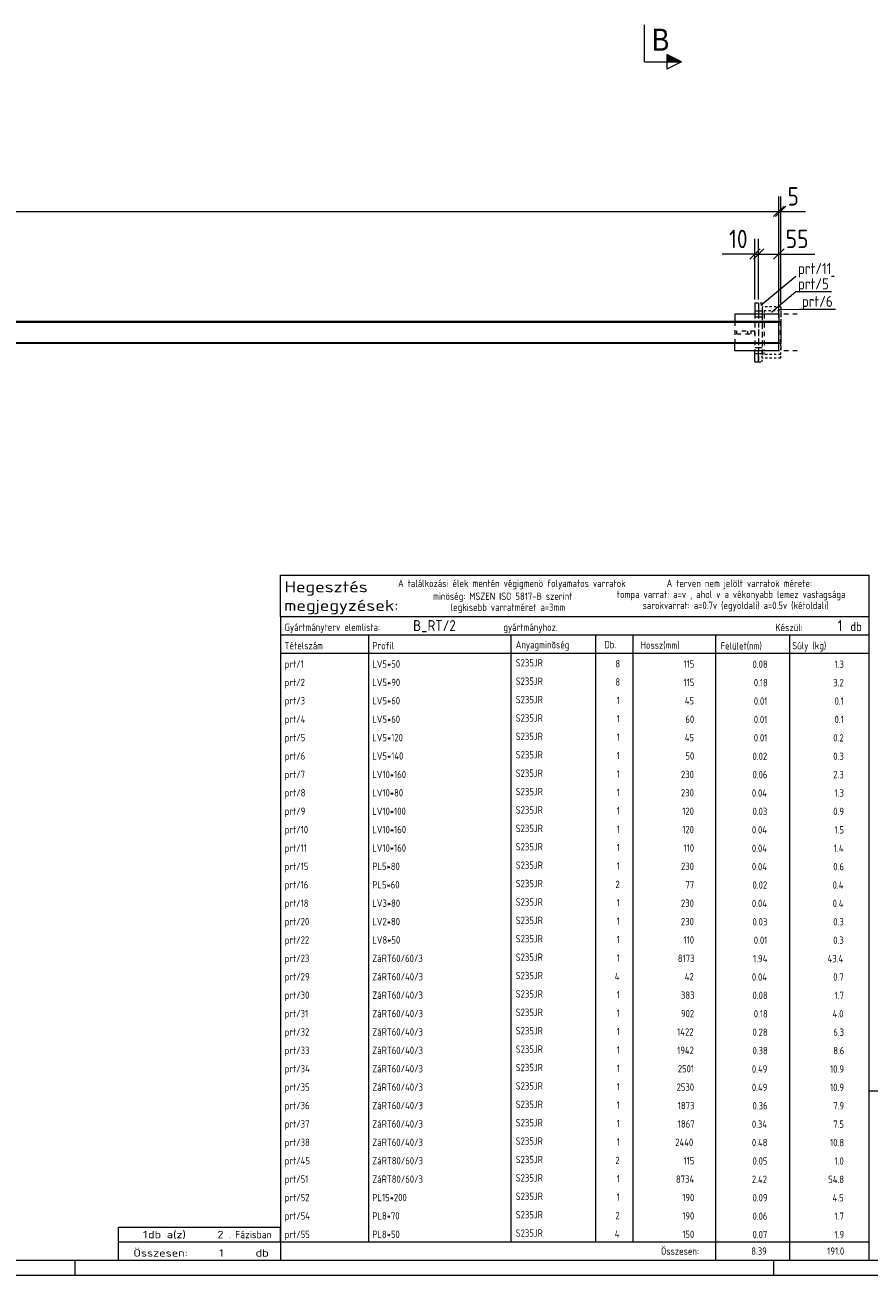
# Model space of a CAD drawing. Header units: millimetres. Extents: x 1 to 1188, y 1 to 840.
# Tile 3 of 6: x 794 to 1024, y 1 to 341. Entities that reach past the tile are written whole.
import ezdxf

# ---------------------------------------------------------------- set-up
doc = ezdxf.new("R2010")
doc.units = ezdxf.units.MM
doc.header["$LTSCALE"] = 0.6
for name, pattern in [('XKITLINE00', [0]), ('XKITLINE01', [4, 1, -1, 1, -1]), ('XKITLINE02', [4, 2, -2])]:
    doc.linetypes.add(name, pattern=pattern)
for name, color, linetype, lineweight in [('Bolt', 7, 'Continuous', 0), ('DrawingSheet', 5, 'Continuous', 0), ('OtherObjectType', 1, 'Continuous', 0), ('Part', 2, 'Continuous', 0), ('PartMark', 3, 'Continuous', 0), ('Section', 6, 'Continuous', 0), ('Z-DIMENSIONS', 1, 'Continuous', 0)]:
    doc.layers.add(name, color=color, linetype=linetype, lineweight=lineweight)
doc.styles.add('ARIAL', font='ARIAL.TTF')
doc.styles.add('ISOCPEUR', font='ISOCPEUR.TTF')

msp = doc.modelspace()

# ---------------------------------------------------------------- hatches: boundary and pattern name
at = {"layer": 'Section'}
msp.add_hatch(color=6, dxfattribs=at).paths.add_polyline_path([(968.89, 332.93), (972.89, 330.93), (968.89, 330.93)], flags=17)

# ---------------------------------------------------------------- linework, layer by layer
at = {"layer": 'Bolt', "color": 4, "linetype": 'XKITLINE02', "lineweight": 0}
for p, q in [((1004.39, 262.3), (989.89, 262.3)), ((993.89, 263.1), (992.89, 263.1)), ((994.89, 263.1), (993.89, 263.1)), ((993.89, 261.5), (992.89, 261.5)), ((994.89, 261.5), (993.89, 261.5)), ((1004.39, 252.3), (989.89, 252.3)), ((993.89, 253.1), (992.89, 253.1)), ((994.89, 253.1), (993.89, 253.1)), ((993.89, 251.5), (992.89, 251.5)), ((994.89, 251.5), (993.89, 251.5))]:
    msp.add_line(p, q, dxfattribs=at)
at = {"layer": 'DrawingSheet', "color": 3, "linetype": 'XKITLINE00', "lineweight": 0}
msp.add_line((5, 5), (1184, 5), dxfattribs=at)
at = {"layer": 'DrawingSheet', "color": 2, "linetype": 'XKITLINE00', "lineweight": 0}
for p, q in [((808, 1), (808, 5)), ((998, 1), (998, 5)), ((1, 1), (1188, 1))]:
    msp.add_line(p, q, dxfattribs=at)
at = {"layer": 'OtherObjectType', "color": 7, "linetype": 'XKITLINE00', "lineweight": 0}
for p, q in [((863.84, 180.09), (863.84, 191.34)), ((863.84, 191.34), (1023.84, 191.34)), ((1023.84, 191.34), (1023.84, 180.09)), ((863.84, 180.09), (1023.84, 180.09)), ((863.84, 180.09), (1023.84, 180.09)), ((863.84, 180.09), (863.84, 175.09)), ((1023.84, 180.09), (1023.84, 175.09)), ((863.84, 175.09), (1023.84, 175.09)), ((863.84, 175.09), (863.84, 170.09)), ((887.84, 175.09), (887.84, 170.09)), ((926.61, 170.09), (926.61, 175.09)), ((949.5, 175.09), (949.5, 170.09)), ((959.7, 175.09), (959.7, 170.21)), ((982.15, 175.09), (982.15, 170.09)), ((1002.33, 175.09), (1002.33, 170.09)), ((1023.84, 175.09), (1023.84, 170.09)), ((863.84, 170.09), (1023.84, 170.09)), ((863.84, 170.09), (863.84, 165.09)), ((887.84, 170.09), (887.84, 165.09)), ((926.61, 165.09), (926.61, 170.09)), ((949.5, 170.09), (949.5, 165.09)), ((959.67, 170.09), (959.67, 165.09)), ((982.18, 170.09), (982.18, 165.09)), ((1002.33, 170.09), (1002.33, 165.09)), ((1023.84, 170.09), (1023.84, 165.09)), ((863.84, 165.09), (863.84, 160.09)), ((887.84, 165.09), (887.84, 160.09)), ((926.61, 160.09), (926.61, 165.09)), ((949.5, 165.09), (949.5, 160.09)), ((959.67, 165.09), (959.67, 160.09)), ((982.18, 165.09), (982.18, 160.09)), ((1002.33, 165.09), (1002.33, 160.09)), ((1023.84, 165.09), (1023.84, 160.09)), ((863.84, 160.09), (863.84, 155.09)), ((887.84, 160.09), (887.84, 155.09)), ((926.61, 155.09), (926.61, 160.09)), ((949.5, 160.09), (949.5, 155.09)), ((959.67, 160.08), (959.67, 155.08)), ((982.18, 160.09), (982.18, 155.09)), ((1002.33, 160.09), (1002.33, 155.09)), ((1023.84, 160.09), (1023.84, 155.09)), ((863.84, 155.08), (863.84, 150.08)), ((887.84, 155.08), (887.84, 150.08)), ((926.61, 150.08), (926.61, 155.08)), ((949.5, 155.08), (949.5, 150.08)), ((959.67, 155.08), (959.67, 150.08)), ((982.18, 155.08), (982.18, 150.08)), ((1002.33, 155.08), (1002.33, 150.08)), ((1023.84, 155.08), (1023.84, 150.08)), ((863.84, 150.08), (863.84, 145.08)), ((887.84, 150.08), (887.84, 145.08)), ((926.61, 145.08), (926.61, 150.08)), ((949.5, 150.08), (949.5, 145.08)), ((959.67, 150.08), (959.67, 145.08)), ((982.18, 150.08), (982.18, 145.08)), ((1002.33, 150.08), (1002.33, 145.08)), ((1023.84, 150.08), (1023.84, 145.08)), ((863.84, 145.08), (863.84, 140.08)), ((887.84, 145.08), (887.84, 140.08)), ((926.61, 140.08), (926.61, 145.08)), ((949.5, 145.08), (949.5, 140.08)), ((959.67, 145.07), (959.67, 140.07)), ((982.18, 145.08), (982.18, 140.08)), ((1002.33, 145.08), (1002.33, 140.08)), ((1023.84, 145.08), (1023.84, 140.08)), ((863.84, 140.07), (863.84, 135.07)), ((887.84, 140.07), (887.84, 135.07)), ((926.61, 135.07), (926.61, 140.07)), ((949.5, 140.07), (949.5, 135.07)), ((959.67, 140.07), (959.67, 135.07)), ((982.18, 140.07), (982.18, 135.07)), ((1002.33, 140.07), (1002.33, 135.07)), ((1023.84, 140.07), (1023.84, 135.07)), ((863.84, 135.07), (863.84, 130.07)), ((887.84, 135.07), (887.84, 130.07)), ((926.61, 130.07), (926.61, 135.07)), ((949.5, 135.07), (949.5, 130.07)), ((959.67, 135.07), (959.67, 130.07)), ((982.18, 135.07), (982.18, 130.07)), ((1002.33, 135.07), (1002.33, 130.07)), ((1023.84, 135.07), (1023.84, 130.07)), ((863.84, 130.07), (863.84, 125.07)), ((887.84, 130.07), (887.84, 125.07)), ((926.61, 125.07), (926.61, 130.07)), ((949.5, 130.07), (949.5, 125.07)), ((959.67, 130.07), (959.67, 125.07)), ((982.18, 130.07), (982.18, 125.07)), ((1002.33, 130.07), (1002.33, 125.07)), ((1023.84, 130.07), (1023.84, 125.07)), ((863.84, 125.07), (863.84, 120.07)), ((887.84, 125.07), (887.84, 120.07)), ((926.61, 120.07), (926.61, 125.07)), ((949.5, 125.07), (949.5, 120.07)), ((959.67, 125.06), (959.67, 120.06)), ((982.18, 125.07), (982.18, 120.07)), ((1002.33, 125.07), (1002.33, 120.07)), ((1023.84, 125.07), (1023.84, 120.07)), ((863.84, 120.06), (863.84, 115.06)), ((887.84, 120.06), (887.84, 115.06)), ((926.61, 115.06), (926.61, 120.06)), ((949.5, 120.06), (949.5, 115.06)), ((959.67, 120.06), (959.67, 115.06)), ((982.18, 120.06), (982.18, 115.06)), ((1002.33, 120.06), (1002.33, 115.06)), ((1023.84, 120.06), (1023.84, 115.06)), ((863.84, 115.06), (863.84, 110.06)), ((887.84, 115.06), (887.84, 110.06)), ((926.61, 110.06), (926.61, 115.06)), ((949.5, 115.06), (949.5, 110.06)), ((959.67, 115.06), (959.67, 110.06)), ((982.18, 115.06), (982.18, 110.06)), ((1002.33, 115.06), (1002.33, 110.06)), ((1023.84, 115.06), (1023.84, 110.06)), ((863.84, 110.06), (863.84, 105.06)), ((887.84, 110.06), (887.84, 105.06)), ((926.61, 105.06), (926.61, 110.06)), ((949.5, 110.06), (949.5, 105.06)), ((959.67, 110.05), (959.67, 105.05)), ((982.18, 110.06), (982.18, 105.06)), ((1002.33, 110.06), (1002.33, 105.06)), ((1023.84, 110.06), (1023.84, 105.06)), ((863.84, 105.05), (863.84, 100.05)), ((887.84, 105.05), (887.84, 100.05)), ((926.61, 100.05), (926.61, 105.05)), ((949.5, 105.05), (949.5, 100.05)), ((959.67, 105.05), (959.67, 100.05)), ((982.18, 105.05), (982.18, 100.05)), ((1002.33, 105.05), (1002.33, 100.05)), ((1023.84, 105.05), (1023.84, 100.05)), ((863.84, 100.05), (863.84, 95.05)), ((887.84, 100.05), (887.84, 95.05)), ((926.61, 95.05), (926.61, 100.05)), ((949.5, 100.05), (949.5, 95.05)), ((959.67, 100.05), (959.67, 95.05)), ((982.18, 100.05), (982.18, 95.05)), ((1002.33, 100.05), (1002.33, 95.05)), ((1023.84, 100.05), (1023.84, 95.05)), ((863.84, 95.05), (863.84, 90.05)), ((887.84, 95.05), (887.84, 90.05)), ((926.61, 90.05), (926.61, 95.05)), ((949.5, 95.05), (949.5, 90.05)), ((959.67, 95.05), (959.67, 90.05)), ((982.18, 95.05), (982.18, 90.05)), ((1002.33, 95.05), (1002.33, 90.05)), ((1023.84, 95.05), (1023.84, 90.05)), ((863.84, 90.05), (863.84, 85.05)), ((887.84, 90.05), (887.84, 85.05)), ((926.61, 85.05), (926.61, 90.05)), ((949.5, 90.05), (949.5, 85.05)), ((959.67, 90.04), (959.67, 85.04)), ((982.18, 90.05), (982.18, 85.05)), ((1002.33, 90.05), (1002.33, 85.05)), ((1023.84, 90.05), (1023.84, 85.05)), ((863.84, 85.04), (863.84, 80.04)), ((887.84, 85.04), (887.84, 80.04)), ((926.61, 80.04), (926.61, 85.04)), ((949.5, 85.04), (949.5, 80.04)), ((959.67, 85.04), (959.67, 80.04)), ((982.18, 85.04), (982.18, 80.04)), ((1002.33, 85.04), (1002.33, 80.04)), ((1023.84, 85.04), (1023.84, 80.04)), ((863.84, 80.04), (863.84, 75.04)), ((887.84, 80.04), (887.84, 75.04)), ((926.61, 75.04), (926.61, 80.04)), ((949.5, 80.04), (949.5, 75.04)), ((959.67, 80.04), (959.67, 75.04)), ((982.18, 80.04), (982.18, 75.04)), ((1002.33, 80.04), (1002.33, 75.04)), ((1023.84, 80.04), (1023.84, 75.04)), ((863.84, 75.04), (863.84, 70.04)), ((887.84, 75.04), (887.84, 70.04)), ((926.61, 70.04), (926.61, 75.04)), ((949.5, 75.04), (949.5, 70.04)), ((959.67, 75.03), (959.67, 70.03)), ((982.18, 75.04), (982.18, 70.04)), ((1002.33, 75.04), (1002.33, 70.04)), ((1023.84, 75.04), (1023.84, 70.04)), ((863.84, 70.03), (863.84, 65.03)), ((887.84, 70.03), (887.84, 65.03)), ((926.61, 65.03), (926.61, 70.03)), ((949.5, 70.03), (949.5, 65.03)), ((959.67, 70.03), (959.67, 65.03)), ((982.18, 70.03), (982.18, 65.03)), ((1002.33, 70.03), (1002.33, 65.03)), ((1023.84, 70.03), (1023.84, 65.03)), ((863.84, 65.03), (863.84, 60.03)), ((887.84, 65.03), (887.84, 60.03)), ((926.61, 60.03), (926.61, 65.03)), ((949.5, 65.03), (949.5, 60.03)), ((959.67, 65.03), (959.67, 60.03)), ((982.18, 65.03), (982.18, 60.03)), ((1002.33, 65.03), (1002.33, 60.03)), ((1023.84, 65.03), (1023.84, 60.03)), ((863.84, 60.03), (863.84, 55.03)), ((887.84, 60.03), (887.84, 55.03)), ((926.61, 55.03), (926.61, 60.03)), ((949.5, 60.03), (949.5, 55.03)), ((959.67, 60.03), (959.67, 55.03)), ((982.18, 60.03), (982.18, 55.03)), ((1002.33, 60.03), (1002.33, 55.03)), ((1023.84, 60.03), (1023.84, 55.03)), ((863.84, 55.03), (863.84, 50.03)), ((887.84, 55.03), (887.84, 50.03)), ((926.61, 50.03), (926.61, 55.03)), ((949.5, 55.03), (949.5, 50.03)), ((959.67, 55.02), (959.67, 50.02)), ((982.18, 55.03), (982.18, 50.03)), ((1002.33, 55.03), (1002.33, 50.03)), ((1023.84, 55.03), (1023.84, 50.03)), ((1023.84, 51.05), (1023.84, 6.75)), ((1023.84, 51.05), (1184, 51.05)), ((863.84, 50.02), (863.84, 45.02)), ((887.84, 50.02), (887.84, 45.02)), ((926.61, 45.02), (926.61, 50.02)), ((949.5, 50.02), (949.5, 45.02)), ((959.67, 50.02), (959.67, 45.02)), ((982.18, 50.02), (982.18, 45.02)), ((1002.33, 50.02), (1002.33, 45.02)), ((1023.84, 50.02), (1023.84, 45.02)), ((863.84, 45.02), (863.84, 40.02)), ((887.84, 45.02), (887.84, 40.02)), ((926.61, 40.02), (926.61, 45.02)), ((949.5, 45.02), (949.5, 40.02)), ((959.67, 45.02), (959.67, 40.02)), ((982.18, 45.02), (982.18, 40.02)), ((1002.33, 45.02), (1002.33, 40.02)), ((1023.84, 45.02), (1023.84, 40.02)), ((863.84, 40.02), (863.84, 35.02)), ((887.84, 40.02), (887.84, 35.02)), ((926.61, 35.02), (926.61, 40.02)), ((949.5, 40.02), (949.5, 35.02)), ((959.67, 40.01), (959.67, 35.01)), ((982.18, 40.02), (982.18, 35.02)), ((1002.33, 40.02), (1002.33, 35.02)), ((1023.84, 40.02), (1023.84, 35.02)), ((863.84, 35.01), (863.84, 30.01)), ((887.84, 35.01), (887.84, 30.01)), ((926.61, 30.01), (926.61, 35.01)), ((949.5, 35.01), (949.5, 30.01)), ((959.67, 35.01), (959.67, 30.01)), ((982.18, 35.01), (982.18, 30.01)), ((1002.33, 35.01), (1002.33, 30.01)), ((1023.84, 35.01), (1023.84, 30.01)), ((863.84, 30.01), (863.84, 25.01)), ((887.84, 30.01), (887.84, 25.01)), ((926.61, 25.01), (926.61, 30.01)), ((949.5, 30.01), (949.5, 25.01)), ((959.67, 30.01), (959.67, 25.01)), ((982.18, 30.01), (982.18, 25.01)), ((1002.33, 30.01), (1002.33, 25.01)), ((1023.84, 30.01), (1023.84, 25.01)), ((863.84, 25.01), (863.84, 20.01)), ((887.84, 25.01), (887.84, 20.01)), ((926.61, 20.01), (926.61, 25.01)), ((949.5, 25.01), (949.5, 20.01)), ((959.67, 25.01), (959.67, 20.01)), ((982.18, 25.01), (982.18, 20.01)), ((1002.33, 25.01), (1002.33, 20.01)), ((1023.84, 25.01), (1023.84, 20.01)), ((863.84, 20.01), (863.84, 15.01)), ((887.84, 20.01), (887.84, 15.01)), ((926.61, 15.01), (926.61, 20.01)), ((949.5, 20.01), (949.5, 15.01)), ((959.67, 20), (959.67, 15)), ((982.18, 20.01), (982.18, 15.01)), ((1002.33, 20.01), (1002.33, 15.01)), ((1023.84, 20.01), (1023.84, 15.01)), ((819.84, 10), (819.84, 14)), ((819.84, 14), (863.84, 14)), ((863.84, 15), (863.84, 10)), ((863.84, 10), (863.84, 14)), ((887.84, 15), (887.84, 10)), ((926.61, 10), (926.61, 15)), ((949.5, 15), (949.5, 10)), ((959.67, 15), (959.67, 10)), ((982.18, 15), (982.18, 10)), ((1002.33, 15), (1002.33, 10)), ((1023.84, 15), (1023.84, 10)), ((819.84, 10), (863.84, 10)), ((819.85, 5.02), (819.84, 9.99)), ((819.84, 9.98), (863.74, 9.98)), ((863.84, 10), (1023.84, 10)), ((863.84, 10), (863.84, 5)), ((982.19, 10), (982.19, 5)), ((1002.31, 10), (1002.31, 5)), ((1023.84, 10), (1023.84, 5)), ((819.89, 5.03), (863.79, 5.03)), ((863.84, 5), (1023.84, 5))]:
    msp.add_line(p, q, dxfattribs=at)
at = {"layer": 'Part', "color": 2, "linetype": 'XKITLINE00', "lineweight": 0}
for p, q in [((993.89, 265.3), (992.89, 265.3)), ((992.89, 265.3), (992.89, 262.3)), ((993.89, 265.3), (993.89, 262.3)), ((987.39, 262.3), (987.39, 260.3)), ((999.39, 262.3), (987.39, 262.3)), ((999.39, 262.3), (999.39, 260.3)), ((999.39, 260.3), (189.48, 260.3)), ((999.39, 260), (189.48, 260)), ((999.39, 260.3), (999.39, 260)), ((999.39, 254.3), (999.39, 260.3)), ((999.39, 260.3), (999.89, 260.3)), ((999.89, 260.3), (999.89, 254.3)), ((189.48, 254.6), (999.39, 254.6)), ((999.39, 254.3), (189.48, 254.3)), ((987.39, 252.3), (987.39, 254.3)), ((999.39, 252.3), (987.39, 252.3)), ((992.89, 249.3), (992.89, 252.3)), ((993.89, 249.3), (993.89, 252.3)), ((999.39, 254.6), (999.39, 254.3)), ((999.39, 252.3), (999.39, 254.3)), ((999.89, 254.3), (999.39, 254.3)), ((992.89, 249.3), (993.89, 249.3))]:
    msp.add_line(p, q, dxfattribs=at)
at = {"layer": 'Part', "color": 2, "linetype": 'XKITLINE01', "lineweight": 0}
for p, q in [((994.89, 265.3), (993.89, 265.3)), ((994.89, 265.3), (994.89, 264.3)), ((999.89, 264.3), (994.89, 264.3)), ((994.89, 264.3), (994.89, 262.3)), ((995.39, 263.3), (999.89, 263.3)), ((995.39, 263.3), (995.39, 262.3)), ((999.89, 264.3), (999.89, 263.3)), ((999.89, 263.3), (999.89, 260.3)), ((994.89, 250.3), (994.89, 252.3)), ((995.39, 251.3), (995.39, 252.3)), ((999.89, 251.3), (999.89, 254.3)), ((993.89, 249.3), (994.89, 249.3)), ((994.89, 249.3), (994.89, 250.3)), ((999.89, 250.3), (994.89, 250.3)), ((999.89, 251.3), (995.39, 251.3)), ((999.89, 250.3), (999.89, 251.3))]:
    msp.add_line(p, q, dxfattribs=at)
at = {"layer": 'Part', "color": 7, "linetype": 'XKITLINE02', "lineweight": 0}
for p, q in [((993.89, 265.3), (993.89, 249.3)), ((992.89, 262.3), (992.89, 252.3)), ((993.89, 262.3), (993.89, 252.3)), ((994.89, 264.3), (994.89, 250.3)), ((994.89, 262.3), (994.89, 252.3)), ((995.39, 262.3), (995.39, 252.3)), ((999.89, 263.3), (999.89, 251.3)), ((987.39, 260.3), (987.39, 254.3)), ((999.39, 260.3), (999.39, 254.3)), ((999.39, 254.6), (999.39, 260)), ((999.89, 254.3), (999.89, 260.3)), ((992.89, 257.7), (987.89, 257.7)), ((987.89, 257.7), (987.89, 256.9)), ((987.89, 256.9), (992.89, 256.9)), ((990.89, 257.7), (990.89, 256.9)), ((991.89, 256.9), (991.89, 257.7)), ((992.89, 256.9), (992.89, 257.7))]:
    msp.add_line(p, q, dxfattribs=at)
at = {"layer": 'PartMark', "color": 7, "linetype": 'XKITLINE00', "lineweight": 0}
for p, q in [((994.45, 264.71), (1003.99, 272.59)), ((1003.99, 272.59), (1003.99, 272.59)), ((1013.69, 272.59), (1014.47, 272.59)), ((997.41, 262.83), (1003.99, 268.45)), ((1003.99, 268.45), (1013.69, 268.45)), ((999.38, 263.59), (1005.05, 263.67)), ((1005.05, 263.67), (1014.76, 263.67))]:
    msp.add_line(p, q, dxfattribs=at)
at = {"layer": 'Section', "color": 6, "linetype": 'XKITLINE00', "lineweight": 0}
for p, q in [((962.89, 330.93), (962.89, 340.93)), ((962.89, 330.93), (972.89, 330.93)), ((972.89, 330.93), (968.89, 332.93)), ((968.89, 332.93), (968.89, 328.93)), ((972.89, 330.93), (968.89, 328.93))]:
    msp.add_line(p, q, dxfattribs=at)
at = {"layer": 'Z-DIMENSIONS', "color": 7, "linetype": 'XKITLINE00', "lineweight": 0}
for p, q in [((999.39, 261.3), (999.39, 294.33)), ((999.39, 261.3), (999.39, 294.33)), ((999.89, 265.3), (999.89, 294.33)), ((169.39, 290.23), (999.39, 290.23)), ((1000.8, 291.65), (997.97, 288.82)), ((1000.76, 291.61), (997.97, 288.82)), ((1001.3, 291.65), (998.47, 288.82)), ((999.39, 290.23), (999.89, 290.23)), ((999.89, 290.23), (1006.65, 290.23)), ((999.89, 290.23), (1006.65, 290.23)), ((992.89, 266.3), (992.89, 282.75)), ((993.89, 266.3), (993.89, 282.75)), ((993.89, 266.3), (993.89, 282.75)), ((999.39, 261.3), (999.39, 282.75)), ((994.3, 280.06), (991.47, 277.23)), ((995.3, 280.06), (992.47, 277.23)), ((995.3, 280.06), (992.47, 277.23)), ((1000.8, 280.06), (997.97, 277.23)), ((992.89, 278.65), (983.98, 278.65)), ((992.89, 278.65), (983.98, 278.65)), ((992.89, 278.65), (993.89, 278.65)), ((993.89, 278.65), (999.39, 278.65)), ((999.39, 278.65), (1009.15, 278.65)), ((999.39, 278.65), (1009.15, 278.65))]:
    msp.add_line(p, q, dxfattribs=at)
at = {"layer": 'Z-DIMENSIONS', "color": 3}
for p in [(999.39, 290.23), (999.39, 290.23), (999.89, 290.23), (992.89, 278.65), (993.89, 278.65), (993.89, 278.65), (999.39, 278.65)]:
    msp.add_point(p, dxfattribs=at)

# ---------------------------------------------------------------- texts
at = {"layer": 'OtherObjectType', "color": 7, "style": 'ISOCPEUR'}
for s, height, width, p in [('A találkozási élek mentén végigmenö folyamatos varratok', 2, 0.85, (895.84, 188.09)), ('A terven nem jelölt varratok mérete:', 2, 0.85, (968.86, 188.09)), ('Hegesztés', 3, 1.19, (864.99, 186.65)), ('minöség: MSZEN ISO 5817-B szerint', 2, 0.85, (905.34, 184.59)), ('tompa varrat: a=v , ahol v a vékonyabb lemez vastagsága', 2, 0.85, (955.34, 185.09)), ('megjegyzések:', 3, 1.19, (864.84, 181.59)), ('legkisebb varratméret a=3mm', 2, 0.85, (910.16, 181.59)), ('sarokvarrat: a=0.7v (egyoldali) a=0.5v (kétoldali)', 2, 0.85, (962.34, 182.09)), ('Gyártmányterv elemlista:                               gyártmányhoz.', 2, 0.85, (864.99, 176.15)), ('Készül:', 2, 0.85, (998.47, 176.09)), ('db', 2.5, 0.85, (1018.84, 176.09)), ('Tételszám', 2, 0.85, (864.99, 171.15)), ('Anyagminõség', 2, 0.85, (927.83, 171.38)), ('Db.', 2, 0.85, (951.96, 171.44)), ('Hossz(mm)', 2, 0.85, (961.78, 171.29)), ('Súly (kg)', 2, 0.85, (1003.05, 171.15)), ('Profil', 2, 0.85, (888.84, 171.15)), ('Felület(nm)', 2, 0.85, (983.56, 171.09)), ('1', 2, 1.211571, (826.48, 11)), ('db a(z)', 2, 1.211571, (827.84, 11)), ('2', 2, 1.211571, (846.7, 11)), ('. Fázisban', 2, 0.935, (849.84, 11)), ('Összesen:            db', 2, 1.211571, (823.84, 6)), ('1', 2, 1.211571, (847.19, 6)), ('Összesen:', 2, 0.85, (967.33, 6.5))]:
    msp.add_text(s, height=height, dxfattribs=dict(at, width=width)).set_placement(p)
at = {"layer": 'OtherObjectType', "color": 5, "style": 'ISOCPEUR', "width": 0.85}
for s, height, p in [('B_RT/2', 3, (899.94, 176.09)), ('1', 3, (1015.41, 176.09)), ('prt/1', 2, (864.99, 166.15)), ('LV5*50', 2, (888.84, 166.15)), ('S235JR', 2, (927.83, 166.49)), ('8', 2, (954.94, 166.26)), ('115', 2, (973.47, 166.15)), ('0.08', 2, (992.23, 166.09)), ('1.3', 2, (1014.54, 166.09)), ('prt/2', 2, (864.99, 161.15)), ('LV5*90', 2, (888.84, 161.15)), ('S235JR', 2, (927.83, 161.49)), ('8', 2, (954.94, 161.26)), ('115', 2, (973.47, 161.15)), ('0.18', 2, (992.58, 161.09)), ('3.2', 2, (1014.19, 161.09)), ('prt/3', 2, (864.99, 156.15)), ('LV5*60', 2, (888.84, 156.15)), ('S235JR', 2, (927.83, 156.48)), ('1', 2, (955.28, 156.25)), ('45', 2, (973.81, 156.15)), ('0.01', 2, (992.58, 156.08)), ('0.1', 2, (1014.54, 156.08)), ('prt/4', 2, (864.99, 151.14)), ('LV5*60', 2, (888.84, 151.14)), ('S235JR', 2, (927.83, 151.48)), ('1', 2, (955.28, 151.25)), ('60', 2, (973.98, 151.14)), ('0.01', 2, (992.58, 151.08)), ('0.1', 2, (1014.54, 151.08)), ('prt/5', 2, (864.99, 146.14)), ('LV5*120', 2, (888.84, 146.14)), ('S235JR', 2, (927.83, 146.48)), ('1', 2, (955.28, 146.25)), ('45', 2, (973.81, 146.14)), ('0.01', 2, (992.58, 146.08)), ('0.2', 2, (1014.19, 146.08)), ('prt/6', 2, (864.99, 141.14)), ('LV5*140', 2, (888.84, 141.14)), ('S235JR', 2, (927.83, 141.48)), ('1', 2, (955.28, 141.24)), ('50', 2, (973.98, 141.14)), ('0.02', 2, (992.23, 141.07)), ('0.3', 2, (1014.19, 141.07)), ('prt/7', 2, (864.99, 136.13)), ('LV10*160', 2, (888.84, 136.13)), ('S235JR', 2, (927.83, 136.47)), ('1', 2, (955.28, 136.24)), ('230', 2, (972.78, 136.13)), ('0.06', 2, (992.23, 136.07)), ('2.3', 2, (1014.19, 136.07)), ('prt/8', 2, (864.99, 131.13)), ('LV10*80', 2, (888.84, 131.13)), ('S235JR', 2, (927.83, 131.47)), ('1', 2, (955.28, 131.24)), ('230', 2, (972.78, 131.13)), ('0.04', 2, (992.06, 131.07)), ('1.3', 2, (1014.54, 131.07)), ('prt/9', 2, (864.99, 126.13)), ('LV10*100', 2, (888.84, 126.13)), ('S235JR', 2, (927.83, 126.47)), ('1', 2, (955.28, 126.24)), ('120', 2, (973.13, 126.13)), ('0.03', 2, (992.23, 126.07)), ('0.9', 2, (1014.19, 126.07)), ('prt/10', 2, (864.99, 121.13)), ('LV10*160', 2, (888.84, 121.13)), ('S235JR', 2, (927.83, 121.46)), ('1', 2, (955.28, 121.23)), ('120', 2, (973.13, 121.13)), ('0.04', 2, (992.06, 121.06)), ('1.5', 2, (1014.54, 121.06)), ('prt/11', 2, (864.99, 116.12)), ('LV10*160', 2, (888.84, 116.12)), ('S235JR', 2, (927.83, 116.46)), ('1', 2, (955.28, 116.23)), ('110', 2, (973.47, 116.12)), ('0.04', 2, (992.06, 116.06)), ('1.4', 2, (1014.36, 116.06)), ('prt/15', 2, (864.99, 111.12)), ('PL5*80', 2, (888.84, 111.12)), ('S235JR', 2, (927.83, 111.46)), ('1', 2, (955.28, 111.23)), ('230', 2, (972.78, 111.12)), ('0.04', 2, (992.06, 111.06)), ('0.6', 2, (1014.19, 111.06)), ('prt/16', 2, (864.99, 106.12)), ('PL5*60', 2, (888.84, 106.12)), ('S235JR', 2, (927.83, 106.46)), ('2', 2, (954.94, 106.22)), ('77', 2, (973.98, 106.12)), ('0.02', 2, (992.23, 106.05)), ('0.4', 2, (1014.02, 106.05)), ('prt/18', 2, (864.99, 101.11)), ('LV3*80', 2, (888.84, 101.11)), ('S235JR', 2, (927.83, 101.45)), ('1', 2, (955.28, 101.22)), ('230', 2, (972.78, 101.11)), ('0.04', 2, (992.06, 101.05)), ('0.4', 2, (1014.02, 101.05)), ('prt/20', 2, (864.99, 96.11)), ('LV2*80', 2, (888.84, 96.11)), ('S235JR', 2, (927.83, 96.45)), ('1', 2, (955.28, 96.22)), ('230', 2, (972.78, 96.11)), ('0.03', 2, (992.23, 96.05)), ('0.3', 2, (1014.19, 96.05)), ('prt/22', 2, (864.99, 91.11)), ('LV8*50', 2, (888.84, 91.11)), ('S235JR', 2, (927.83, 91.45)), ('1', 2, (955.28, 91.22)), ('110', 2, (973.47, 91.11)), ('0.01', 2, (992.58, 91.05)), ('0.3', 2, (1014.19, 91.05)), ('ZáRT60/60/3', 2, (888.84, 86.11)), ('S235JR', 2, (927.83, 86.44)), ('prt/23', 2, (864.99, 86.11)), ('1', 2, (955.28, 86.21)), ('8173', 2, (971.92, 86.11)), ('1.94', 2, (992.4, 86.04)), ('43.4', 2, (1012.65, 86.04)), ('prt/29', 2, (864.99, 81.1)), ('ZáRT60/40/3', 2, (888.84, 81.1)), ('S235JR', 2, (927.83, 81.44)), ('4', 2, (954.76, 81.21)), ('42', 2, (973.81, 81.1)), ('0.04', 2, (992.06, 81.04)), ('0.7', 2, (1014.19, 81.04)), ('prt/30', 2, (864.99, 76.1)), ('ZáRT60/40/3', 2, (888.84, 76.1)), ('S235JR', 2, (927.83, 76.44)), ('1', 2, (955.28, 76.21)), ('383', 2, (972.78, 76.1)), ('0.08', 2, (992.23, 76.04)), ('1.7', 2, (1014.54, 76.04)), ('prt/31', 2, (864.99, 71.1)), ('ZáRT60/40/3', 2, (888.84, 71.1)), ('S235JR', 2, (927.83, 71.44)), ('1', 2, (955.28, 71.2)), ('902', 2, (972.78, 71.1)), ('0.18', 2, (992.58, 71.03)), ('4.0', 2, (1014.02, 71.03)), ('prt/32', 2, (864.99, 66.09)), ('ZáRT60/40/3', 2, (888.84, 66.09)), ('S235JR', 2, (927.83, 66.43)), ('1', 2, (955.28, 66.2)), ('1422', 2, (971.75, 66.09)), ('0.28', 2, (992.23, 66.03)), ('6.3', 2, (1014.19, 66.03)), ('prt/33', 2, (864.99, 61.09)), ('ZáRT60/40/3', 2, (888.84, 61.09)), ('S235JR', 2, (927.83, 61.43)), ('1', 2, (955.28, 61.2)), ('1942', 2, (971.75, 61.09)), ('0.38', 2, (992.23, 61.03)), ('8.6', 2, (1014.19, 61.03)), ('prt/34', 2, (864.99, 56.09)), ('ZáRT60/40/3', 2, (888.84, 56.09)), ('S235JR', 2, (927.83, 56.43)), ('1', 2, (955.28, 56.2)), ('2501', 2, (971.92, 56.09)), ('0.49', 2, (992.06, 56.03)), ('10.9', 2, (1013.33, 56.03)), ('prt/35', 2, (864.99, 51.09)), ('ZáRT60/40/3', 2, (888.84, 51.09)), ('S235JR', 2, (927.83, 51.42)), ('1', 2, (955.28, 51.19)), ('2530', 2, (971.58, 51.09)), ('0.49', 2, (992.06, 51.02)), ('10.9', 2, (1013.33, 51.02)), ('prt/36', 2, (864.99, 46.08)), ('ZáRT60/40/3', 2, (888.84, 46.08)), ('S235JR', 2, (927.83, 46.42)), ('1', 2, (955.28, 46.19)), ('1873', 2, (971.92, 46.08)), ('0.36', 2, (992.23, 46.02)), ('7.9', 2, (1014.19, 46.02)), ('prt/37', 2, (864.99, 41.08)), ('ZáRT60/40/3', 2, (888.84, 41.08)), ('S235JR', 2, (927.83, 41.42)), ('1', 2, (955.28, 41.19)), ('1867', 2, (971.92, 41.08)), ('0.34', 2, (992.06, 41.02)), ('7.5', 2, (1014.19, 41.02)), ('prt/38', 2, (864.99, 36.08)), ('ZáRT60/40/3', 2, (888.84, 36.08)), ('S235JR', 2, (927.83, 36.42)), ('1', 2, (955.28, 36.18)), ('2440', 2, (971.23, 36.08)), ('0.48', 2, (992.06, 36.01)), ('10.8', 2, (1013.33, 36.01)), ('prt/45', 2, (864.99, 31.07)), ('ZáRT80/60/3', 2, (888.84, 31.07)), ('S235JR', 2, (927.83, 31.41)), ('2', 2, (954.94, 31.18)), ('115', 2, (973.47, 31.07)), ('0.05', 2, (992.23, 31.01)), ('1.0', 2, (1014.54, 31.01)), ('prt/51', 2, (864.99, 26.07)), ('ZáRT80/60/3', 2, (888.84, 26.07)), ('S235JR', 2, (927.83, 26.41)), ('1', 2, (955.28, 26.18)), ('8734', 2, (971.41, 26.07)), ('2.42', 2, (992.06, 26.01)), ('54.8', 2, (1012.82, 26.01)), ('prt/52', 2, (864.99, 21.07)), ('PL15*200', 2, (888.84, 21.07)), ('S235JR', 2, (927.83, 21.41)), ('1', 2, (955.28, 21.18)), ('190', 2, (973.13, 21.07)), ('0.09', 2, (992.23, 21.01)), ('4.5', 2, (1014.02, 21.01)), ('prt/54', 2, (864.99, 16.07)), ('PL8*70', 2, (888.84, 16.07)), ('S235JR', 2, (927.83, 16.4)), ('2', 2, (954.94, 16.17)), ('190', 2, (973.13, 16.07)), ('0.06', 2, (992.23, 16)), ('1.7', 2, (1014.54, 16)), ('prt/55', 2, (864.99, 11.06)), ('PL8*50', 2, (888.84, 11.06)), ('S235JR', 2, (927.83, 11.4)), ('4', 2, (954.76, 11.17)), ('150', 2, (973.13, 11.06)), ('0.07', 2, (992.23, 11)), ('1.9', 2, (1014.54, 11)), ('8.39', 2, (991.89, 6.5)), ('191.0', 2, (1012.55, 6.5))]:
    msp.add_text(s, height=height, dxfattribs=at).set_placement(p)
at = {"layer": 'PartMark', "color": 3, "style": 'ISOCPEUR', "width": 0.85}
for s, p in [('prt/11', (1004.59, 273.19)), ('prt/5', (1004.59, 269.05)), ('prt/6', (1005.65, 264.27))]:
    msp.add_text(s, height=3, dxfattribs=at).set_placement(p)
at = {"layer": 'Section', "color": 6, "style": 'ARIAL', "width": 0.85}
msp.add_text('B', height=6, dxfattribs=at).set_placement((964.89, 333.93))
at = {"layer": 'Z-DIMENSIONS', "color": 3, "style": 'ISOCPEUR', "width": 0.85}
for s, p in [('5', (1001.76, 291.83)), ('10', (985.86, 280.25)), ('55', (1001.26, 280.25))]:
    msp.add_text(s, height=5, dxfattribs=at).set_placement(p)

doc.saveas('drawing.dxf')
